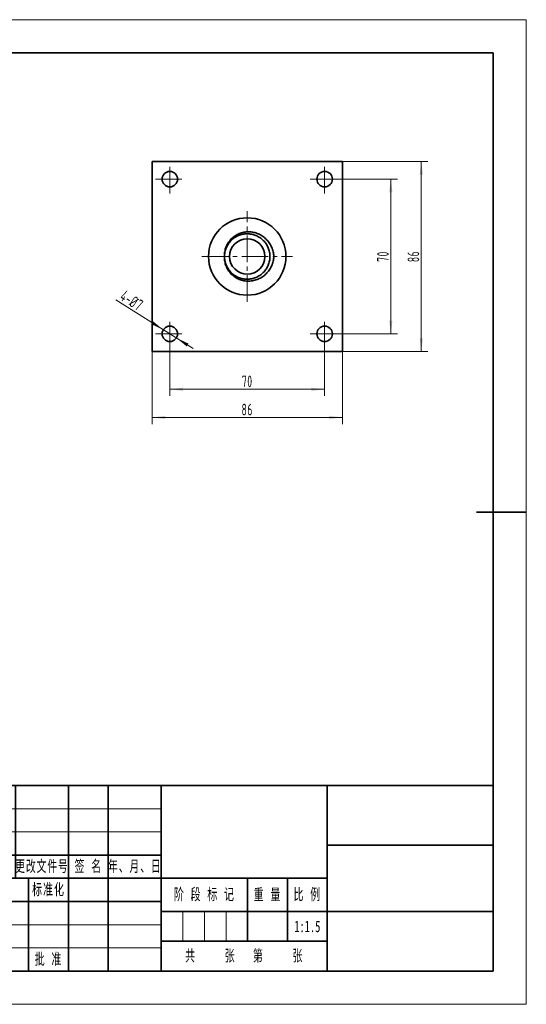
# Model space of a CAD drawing. Header units: millimetres. Extents: x -315 to 315, y -223 to 223.
# Tile 3 of 3: x 86 to 315, y -223 to 223. Entities that reach past the tile are written whole.
import ezdxf
from ezdxf.enums import TextEntityAlignment as Align

# ---------------------------------------------------------------- set-up
doc = ezdxf.new("R2010")
doc.units = ezdxf.units.MM
doc.linetypes.add('点画线', pattern=[18, 12, -2, 2, -2])
doc.layers.get('0').update_dxf_attribs({"lineweight": 35})
for name, color, linetype, lineweight in [('EB0', 7, 'Continuous', 35), ('中心线层', 1, '点画线', 18), ('尺寸线层', 3, 'Continuous', 18), ('细实线层', 7, 'Continuous', 18)]:
    doc.layers.add(name, color=color, linetype=linetype, lineweight=lineweight)
doc.styles.add('机械', font='isocp', dxfattribs={"width": 0.667, "bigfont": 'gbcbig.shx'})
doc.styles.add('标准', font='txt', dxfattribs={"width": 0.667})
doc.dimstyles.new('机械', dxfattribs={"dimscale": 1.5, "dimtxt": 3.5, "dimasz": 4, "dimexe": 2, "dimexo": 0, "dimtad": 1, "dimdec": 1, "dimdsep": 46, "dimtxsty": '机械', "dimblk": '_CAXARROW', "dimcen": 0, "dimdle": 6, "dimazin": 2, "dimtfac": 0.707107, "dimtdec": 3, "dimtmove": 0, "dimatfit": 3, "dimfxl": 1, "dimfrac": 2, "dimtolj": 1, "dimtzin": 0, "dimlwd": 18, "dimarcsym": 0})

# ---------------------------------------------------------------- blocks, each defined once
blk = doc.blocks.new('$CAXA_FRAME_13B17AC1$')
at = {"layer": 'EB0', "color": 0, "linetype": 'Continuous', "lineweight": 18}
for p, q in [((-210, 148.5), (210, 148.5)), ((210, 148.5), (210, -148.5)), ((210, -148.5), (-210, -148.5))]:
    blk.add_line(p, q, dxfattribs=at)
at = {"layer": 'EB0', "color": 0, "linetype": 'Continuous', "lineweight": 35}
for p, q in [((200, 138.5), (-200, 138.5)), ((200, -138.5), (200, 138.5)), ((210, 0), (195, 0)), ((-200, -138.5), (200, -138.5))]:
    blk.add_line(p, q, dxfattribs=at)
blk = doc.blocks.new('$CAXA_TITLE_151E506F$')
at = {"layer": 'EB0', "linetype": 'Continuous', "lineweight": 35}
for p, q in [((-180, 56), (0, 56)), ((-180, 56), (-180, 0)), ((-170, 28), (-170, 56)), ((-160, 28), (-160, 56)), ((-144, 28), (-144, 56)), ((-128, 28), (-128, 56)), ((-116, 28), (-116, 56)), ((-100, 56), (-100, 0)), ((-50, 0), (-50, 56)), ((0, 56), (0, 0)), ((0, 38), (-50, 38)), ((-100, 35), (-180, 35)), ((-50, 28), (-180, 28)), ((-168, 0), (-168, 28)), ((-156, 0), (-156, 28)), ((-140, 0), (-140, 28)), ((-128, 0), (-128, 28)), ((-116, 0), (-116, 28)), ((-74, 28), (-74, 9)), ((-62, 28), (-62, 9)), ((-100, 21), (-180, 21)), ((-50, 18), (-100, 18)), ((0, 18), (-50, 18)), ((-50, 9), (-100, 9)), ((0, 0), (-180, 0))]:
    blk.add_line(p, q, dxfattribs=at)
at = {"layer": '细实线层', "linetype": 'Continuous', "lineweight": 18}
for p, q in [((-100, 49), (-180, 49)), ((-100, 42), (-180, 42)), ((-93.5, 18), (-93.5, 9)), ((-87, 18), (-87, 9)), ((-80.5, 18), (-80.5, 9)), ((-100, 14), (-180, 14)), ((-100, 7), (-180, 7))]:
    blk.add_line(p, q, dxfattribs=at)
at = {"layer": 'EB0', "attachment_point": 5, "line_spacing_factor": 1.15057, "style": '标准'}
for s, insert, char_height, width in [('\\T1.1;标记', (-175, 31.5), 3.465, 10), ('\\T1.1;处数', (-165, 31.5), 3.465, 10), ('\\T1.1;分 区', (-152, 31.5), 3.465, 16), ('\\T1.1;{\\W0.650776;更改文件号}', (-135.97, 31.5), 3.4651, 31.2584), ('\\T1.1;签 名', (-122, 31.5), 3.465, 12), ('\\T1.1;{\\W0.652103;年、月、日}', (-107.98, 31.5), 3.4651, 30.516), ('\\T1.1;标准化', (-134, 24.5), 3.465, 12), ('\\T1.1;设 计', (-174, 24.5), 3.465, 12), ('\\T1.1;设 计', (-174, 24.5), 3.465, 12), ('\\T1.1;阶 段 标 记', (-87, 23), 3.4651, 26), ('\\T1.1;重 量', (-68, 23), 3.465, 12), ('\\T1.1;比 例', (-56, 23), 3.465, 12), ('\\T1.1;审 核', (-174, 10.5), 3.465, 12), ('\\T1.1;共     张   第     张', (-75, 4.5), 3.4651, 50), ('\\T1.1;工 艺', (-174, 3.5), 3.465, 12), ('\\T1.1;批 准', (-134, 3.5), 3.465, 12)]:
    blk.add_mtext(s, dxfattribs=dict(at, insert=insert, char_height=char_height, width=width))
at = {"layer": 'EB0', "color": 0, "linetype": 'Continuous', "style": '标准'}
for tag, height, width, p in [('标记C', 3.47, 0.667, (-175, 52.5)), ('处数C', 3.47, 0.667, (-165, 52.5)), ('分区C', 3.47, 0.667, (-152, 52.5)), ('更改文件_编号C', 3.47, 0.406865, (-136, 52.5)), ('标记签名C', 3.47, 0.469271, (-122, 52.5)), ('标记_日期C', 3.47, 0.569611, (-108, 52.5)), ('单位名称', 6.93, 0.667, (-25, 47)), ('标记B', 3.47, 0.667, (-175, 45.5)), ('处数B', 3.47, 0.667, (-165, 45.5)), ('分区B', 3.47, 0.667, (-152, 45.5)), ('更改文件_编号B', 3.47, 0.406865, (-136, 45.5)), ('标记签名B', 3.47, 0.469271, (-122, 45.5)), ('标记_日期B', 3.47, 0.569611, (-108, 45.5)), ('材料名称', 6.93, 0.667, (-75, 42)), ('标记A', 3.47, 0.667, (-175, 38.5)), ('处数A', 3.47, 0.667, (-165, 38.5)), ('分区A', 3.47, 0.667, (-152, 38.5)), ('更改文件_编号A', 3.47, 0.406865, (-136, 38.5)), ('标记签名A', 3.47, 0.469271, (-122, 38.5)), ('标记_日期A', 3.47, 0.569611, (-108, 38.5)), ('图纸名称', 6.93, 0.667, (-25, 28)), ('设计_人员编号', 3.47, 0.323776, (-162, 24.5)), ('标准化_人员编号', 3.47, 0.28032, (-122, 24.5)), ('标准化_日期', 3.47, 0.522514, (-108, 24.5)), ('设计_日期', 3.47, 0.639915, (-148, 24.5)), ('阶段标记A', 3.47, 0.234636, (-96.75, 13.5)), ('阶段标记B', 3.47, 0.234636, (-90.25, 13.5)), ('阶段标记C', 3.47, 0.234636, (-83.75, 13.5)), ('阶段标记D', 3.47, 0.234636, (-77.25, 13.5)), ('重量', 3.47, 0.667, (-68, 13.5)), ('图纸比例', 3.47, 0.535345, (-56, 13.5)), ('审核_人员编号', 3.47, 0.323776, (-162, 10.5)), ('审核_日期', 3.47, 0.639915, (-148, 10.5)), ('图纸编号', 6.93, 0.667, (-25, 9)), ('页数', 3.47, 0.667, (-87.5, 4.5)), ('页码', 3.47, 0.667, (-62.5, 4.5)), ('工艺_人员编号', 3.47, 0.323776, (-162, 3.5)), ('工艺_日期', 3.47, 0.639915, (-148, 3.5)), ('批准_人员编号', 3.47, 0.323776, (-122, 3.5)), ('批准_日期', 3.47, 0.639915, (-108, 3.5))]:
    blk.add_attdef(tag, text='', height=height, dxfattribs=dict(at, width=width)).set_placement(p, align=Align.MIDDLE_CENTER)
blk = doc.blocks.new('*X14')
at = {"layer": '尺寸线层', "linetype": 'Continuous', "lineweight": 18}
for points in [[(145.84, 42.79), (151.84, 42.04), (151.84, 43.54)], [(231.84, 42.79), (225.84, 42.04), (225.84, 43.54)]]:
    blk.add_hatch(color=0, dxfattribs=at).paths.add_polyline_path(points, flags=0)
at = {"layer": '尺寸线层', "color": 0, "linetype": 'Continuous', "lineweight": 18}
for p, q in [((145.84, 72.61), (145.84, 39.79)), ((231.84, 72.61), (231.84, 39.79)), ((231.84, 42.79), (145.84, 42.79))]:
    blk.add_line(p, q, dxfattribs=at)
at = {"layer": '尺寸线层', "color": 0, "linetype": 'Continuous', "lineweight": 18, "insert": (188.84, 46.36), "char_height": 5.25, "width": 9.2046, "attachment_point": 5, "line_spacing_factor": 0.839832, "style": '机械'}
blk.add_mtext('\\T1.1;86', dxfattribs=at)
blk = doc.blocks.new('_CAXARROW')
blk.add_hatch(color=0).paths.add_polyline_path([(0, 0), (-1, 0.125), (-1, -0.125)], flags=0)
blk = doc.blocks.new('*X15')
at = {"layer": '尺寸线层', "linetype": 'Continuous', "lineweight": 18}
for points in [[(153.84, 55.51), (159.84, 54.76), (159.84, 56.26)], [(223.84, 55.51), (217.84, 54.76), (217.84, 56.26)]]:
    blk.add_hatch(color=0, dxfattribs=at).paths.add_polyline_path(points, flags=0)
at = {"layer": '尺寸线层', "color": 0, "linetype": 'Continuous', "lineweight": 18}
for p, q in [((153.84, 80.61), (153.84, 52.51)), ((223.84, 80.61), (223.84, 52.51)), ((223.84, 55.51), (153.84, 55.51))]:
    blk.add_line(p, q, dxfattribs=at)
at = {"layer": '尺寸线层', "color": 0, "linetype": 'Continuous', "lineweight": 18, "insert": (188.84, 59.08), "char_height": 5.25, "width": 9.2046, "attachment_point": 5, "line_spacing_factor": 0.839832, "style": '机械'}
blk.add_mtext('\\T1.1;70', dxfattribs=at)
blk = doc.blocks.new('*X16')
at = {"layer": '尺寸线层', "linetype": 'Continuous', "lineweight": 18}
for points in [[(150.88, 82.47), (146.2, 86.3), (145.4, 85.03)], [(156.81, 78.75), (162.28, 76.19), (161.49, 74.92)]]:
    blk.add_hatch(color=0, dxfattribs=at).paths.add_polyline_path(points, flags=0)
at = {"layer": '尺寸线层', "color": 0, "linetype": 'Continuous', "lineweight": 18}
blk.add_line((129.4, 95.96), (164.43, 73.96), dxfattribs=at)
at = {"layer": '尺寸线层', "color": 0, "linetype": 'Continuous', "lineweight": 18, "insert": (136.63, 95.68), "char_height": 5.25, "width": 21.4857, "attachment_point": 5, "rotation": 327.8681, "line_spacing_factor": 0.839832, "style": '机械'}
blk.add_mtext('\\T1.1;4-%%C7', dxfattribs=at)
blk = doc.blocks.new('*X17')
at = {"layer": '尺寸线层', "linetype": 'Continuous', "lineweight": 18}
for points in [[(267.53, 158.61), (266.78, 152.61), (268.28, 152.61)], [(267.53, 72.61), (266.78, 78.61), (268.28, 78.61)]]:
    blk.add_hatch(color=0, dxfattribs=at).paths.add_polyline_path(points, flags=0)
at = {"layer": '尺寸线层', "color": 0, "linetype": 'Continuous', "lineweight": 18}
for p, q in [((231.84, 158.61), (270.53, 158.61)), ((267.53, 72.61), (267.53, 158.61)), ((231.84, 72.61), (270.53, 72.61))]:
    blk.add_line(p, q, dxfattribs=at)
at = {"layer": '尺寸线层', "color": 0, "linetype": 'Continuous', "lineweight": 18, "insert": (263.97, 115.61), "char_height": 5.25, "width": 9.2046, "attachment_point": 5, "rotation": 90, "line_spacing_factor": 0.839832, "style": '机械'}
blk.add_mtext('\\T1.1;86', dxfattribs=at)
blk = doc.blocks.new('*X18')
at = {"layer": '尺寸线层', "linetype": 'Continuous', "lineweight": 18}
for points in [[(253.74, 150.61), (252.99, 144.61), (254.49, 144.61)], [(253.74, 80.61), (252.99, 86.61), (254.49, 86.61)]]:
    blk.add_hatch(color=0, dxfattribs=at).paths.add_polyline_path(points, flags=0)
at = {"layer": '尺寸线层', "color": 0, "linetype": 'Continuous', "lineweight": 18}
for p, q in [((223.84, 150.61), (256.74, 150.61)), ((253.74, 80.61), (253.74, 150.61)), ((223.84, 80.61), (256.74, 80.61))]:
    blk.add_line(p, q, dxfattribs=at)
at = {"layer": '尺寸线层', "color": 0, "linetype": 'Continuous', "lineweight": 18, "insert": (250.18, 115.61), "char_height": 5.25, "width": 9.2046, "attachment_point": 5, "rotation": 90, "line_spacing_factor": 0.839832, "style": '机械'}
blk.add_mtext('\\T1.1;70', dxfattribs=at)

msp = doc.modelspace()

# ---------------------------------------------------------------- linework, layer by layer
at = {"layer": 'EB0', "linetype": 'Continuous', "lineweight": 35}
for p, q in [((145.84, 158.61), (231.84, 158.61)), ((145.84, 72.61), (145.84, 158.61)), ((231.84, 158.61), (231.84, 72.61)), ((231.84, 72.61), (145.84, 72.61))]:
    msp.add_line(p, q, dxfattribs=at)
for centre, radius in [((153.84, 150.61), 3.5), ((223.84, 150.61), 3.5), ((188.84, 115.61), 17.5), ((188.84, 115.61), 8), ((153.84, 80.61), 3.5), ((223.84, 80.61), 3.5)]:
    msp.add_circle(centre, radius, dxfattribs=at)
for points, knots in [([(178.57, 115.61), (178.54, 116.35), (178.57, 117.07), (178.75, 118.15), (178.82, 118.51), (179.01, 119.22), (179.13, 119.57), (179.52, 120.59), (179.85, 121.23), (180.45, 122.15), (180.67, 122.45), (181.13, 123.02), (181.61, 123.56), (182.15, 124.05), (182.71, 124.51), (183.01, 124.73), (183.93, 125.34), (184.57, 125.68), (185.92, 126.23), (186.63, 126.43), (188.06, 126.7), (188.79, 126.77), (189.88, 126.75), (190.25, 126.73), (190.98, 126.65), (191.34, 126.6), (192.05, 126.45), (192.4, 126.35), (193.09, 126.13), (193.44, 126.01), (194.45, 125.58), (195.09, 125.23), (196, 124.63), (196.29, 124.41), (196.86, 123.94), (197.13, 123.7), (197.91, 122.93), (198.37, 122.37), (198.99, 121.47), (199.18, 121.15), (199.54, 120.51), (199.7, 120.19), (200.14, 119.19), (200.37, 118.5), (200.62, 117.43), (200.69, 117.07), (200.79, 116.34), (200.82, 115.98), (200.84, 115.61)], [0, 0, 0, 0, 2.188285, 2.188285, 3.282427, 3.282427, 4.376569, 4.376569, 6.564854, 6.564854, 7.658997, 7.658997, 8.753139, 9.847281, 9.847281, 10.941424, 10.941424, 13.129708, 13.129708, 15.317993, 15.317993, 17.506278, 17.506278, 18.60042, 18.60042, 19.694563, 19.694563, 20.788705, 20.788705, 21.882847, 21.882847, 24.071132, 24.071132, 25.165274, 25.165274, 26.259417, 26.259417, 28.447702, 28.447702, 29.541844, 29.541844, 30.635986, 30.635986, 32.824271, 32.824271, 33.918413, 33.918413, 35.012556, 35.012556, 35.012556, 35.012556]), ([(178.57, 115.61), (178.57, 116.27), (178.64, 116.94), (178.9, 118.27), (179.1, 118.92), (179.62, 120.17), (179.94, 120.77), (180.49, 121.6), (180.69, 121.86), (181.11, 122.38), (181.34, 122.63), (182.05, 123.34), (182.58, 123.77), (183.7, 124.53), (184.3, 124.85), (185.23, 125.23), (185.54, 125.34), (186.17, 125.53), (186.5, 125.61), (187.49, 125.81), (188.16, 125.88), (189.52, 125.88), (190.2, 125.81), (191.18, 125.61), (191.51, 125.53), (192.14, 125.34), (192.45, 125.23), (193.38, 124.85), (193.98, 124.53), (195.11, 123.77), (195.63, 123.34), (196.35, 122.63), (196.57, 122.38), (196.99, 121.86), (197.19, 121.6), (197.75, 120.77), (198.07, 120.17), (198.58, 118.92), (198.78, 118.27), (199.04, 116.94), (199.11, 116.27), (199.11, 114.95), (199.04, 114.28), (198.78, 112.95), (198.58, 112.3), (198.07, 111.05), (197.75, 110.45), (197.19, 109.63), (196.99, 109.36), (196.57, 108.85), (196.35, 108.6), (195.63, 107.88), (195.11, 107.45), (193.98, 106.7), (193.38, 106.38), (192.45, 105.99), (192.14, 105.88), (191.51, 105.69), (191.18, 105.61), (190.2, 105.41), (189.52, 105.34), (188.16, 105.34), (187.49, 105.41), (186.5, 105.61), (186.17, 105.69), (185.54, 105.88), (185.23, 105.99), (184.3, 106.38), (183.7, 106.7), (182.58, 107.45), (182.05, 107.88), (181.34, 108.6), (181.11, 108.85), (180.69, 109.36), (180.49, 109.63), (179.94, 110.45), (179.62, 111.05), (179.1, 112.3), (178.9, 112.95), (178.64, 114.28), (178.57, 114.95), (178.57, 115.61)], [0, 0, 0, 0, 2.015437, 2.015437, 4.030874, 4.030874, 6.046311, 6.046311, 7.054029, 7.054029, 8.061748, 8.061748, 10.077185, 10.077185, 12.092621, 12.092621, 13.10034, 13.10034, 14.108058, 14.108058, 16.123495, 16.123495, 18.138932, 18.138932, 19.146651, 19.146651, 20.154369, 20.154369, 22.169806, 22.169806, 24.185243, 24.185243, 25.192961, 25.192961, 26.20068, 26.20068, 28.216117, 28.216117, 30.231554, 30.231554, 32.24699, 32.24699, 34.262427, 34.262427, 36.277864, 36.277864, 38.293301, 38.293301, 39.30102, 39.30102, 40.308738, 40.308738, 42.324175, 42.324175, 44.339612, 44.339612, 45.34733, 45.34733, 46.355049, 46.355049, 48.370486, 48.370486, 50.385923, 50.385923, 51.393641, 51.393641, 52.40136, 52.40136, 54.416796, 54.416796, 56.432233, 56.432233, 57.439952, 57.439952, 58.44767, 58.44767, 60.463107, 60.463107, 62.478544, 62.478544, 64.493981, 64.493981, 64.493981, 64.493981]), ([(200.84, 115.61), (200.81, 114.88), (200.71, 114.15), (200.46, 113.09), (200.36, 112.74), (200.13, 112.05), (200, 111.71), (199.56, 110.7), (199.2, 110.07), (198.59, 109.17), (198.37, 108.88), (197.9, 108.31), (197.65, 108.04), (196.87, 107.27), (196.31, 106.81), (195.11, 106), (194.45, 105.64), (193.11, 105.08), (192.42, 104.86), (191.35, 104.63), (190.98, 104.57), (190.26, 104.49), (189.89, 104.47), (188.8, 104.46), (188.08, 104.52), (186.63, 104.79), (185.93, 104.99), (184.92, 105.4), (184.59, 105.55), (183.94, 105.89), (183.62, 106.08), (182.71, 106.69), (182.15, 107.15), (181.38, 107.92), (181.13, 108.2), (180.67, 108.77), (180.46, 109.06), (179.86, 109.98), (179.53, 110.62), (179.13, 111.65), (179.01, 112), (178.82, 112.71), (178.75, 113.06), (178.63, 113.78), (178.59, 114.14), (178.55, 114.87), (178.55, 115.24), (178.57, 115.61)], [0, 0, 0, 0, 2.188257, 2.188257, 3.282385, 3.282385, 4.376513, 4.376513, 6.56477, 6.56477, 7.658899, 7.658899, 8.753027, 8.753027, 10.941284, 10.941284, 13.12954, 13.12954, 15.317797, 15.317797, 16.411925, 16.411925, 17.506054, 17.506054, 19.69431, 19.69431, 21.882567, 21.882567, 22.976696, 22.976696, 24.070824, 24.070824, 26.259081, 26.259081, 27.353209, 27.353209, 28.447337, 28.447337, 30.635594, 30.635594, 31.729722, 31.729722, 32.823851, 32.823851, 33.917979, 33.917979, 35.012108, 35.012108, 35.012108, 35.012108])]:
    msp.add_open_spline(points, degree=3, knots=knots, dxfattribs=at)
at = {"layer": '中心线层', "linetype": '点画线', "lineweight": 18}
for p, q in [((153.84, 144.11), (153.84, 157.11)), ((223.84, 144.11), (223.84, 157.11)), ((147.34, 150.61), (160.34, 150.61)), ((217.34, 150.61), (230.34, 150.61)), ((188.84, 95.11), (188.84, 136.11)), ((168.34, 115.61), (209.34, 115.61)), ((153.84, 74.11), (153.84, 87.11)), ((223.84, 74.11), (223.84, 87.11)), ((147.34, 80.61), (160.34, 80.61)), ((217.34, 80.61), (230.34, 80.61))]:
    msp.add_line(p, q, dxfattribs=at)

# ---------------------------------------------------------------- block references
at = {"layer": 'EB0', "linetype": 'Continuous', "lineweight": 35, "xscale": 1.5, "yscale": 1.5, "zscale": 1.5}
msp.add_blockref('$CAXA_FRAME_13B17AC1$', (0, 0), dxfattribs=at)
at = {"layer": 'EB0', "linetype": 'Continuous', "lineweight": 18}
ref = msp.add_blockref('$CAXA_TITLE_151E506F$', (300, -207.75), dxfattribs=dict(at, xscale=1.5, yscale=1.5, zscale=1.5))
ref.add_attrib('图纸比例', '1:1.5', dxfattribs={"color": 0, "linetype": 'Continuous', "height": 5.198, "style": '标准', "width": 0.667}).set_placement((216, -187.5), align=Align.MIDDLE_CENTER)

# ---------------------------------------------------------------- dimensions: what is measured, and where the dimension line sits
at = {"layer": '尺寸线层', "linetype": 'Continuous', "lineweight": 18}
for base, p1, p2, picture, middle in [((267.53, 158.61), (231.84, 72.61), (231.84, 158.61), '*X17', (263.97, 115.61)), ((253.74, 150.61), (223.84, 80.61), (223.84, 150.61), '*X18', (250.18, 115.61))]:
    dim = msp.add_linear_dim(base=base, p1=p1, p2=p2, angle=90, dimstyle='机械', override={"dimsah": 1, "dimtfill": 1, "dimtzin": 0}, dxfattribs=at)
    dim.commit()
    dim.dimension.update_dxf_attribs({"geometry": picture, "text_midpoint": middle})
dim = msp.add_diameter_dim_2p(p1=(156.81, 78.75), p2=(150.88, 82.47), dimstyle='机械', override={"dimpost": '4-%%C<>', "dimsah": 1, "dimtmove": 2, "dimtfill": 1, "dimtzin": 0}, dxfattribs=at)
dim.commit()
dim.dimension.update_dxf_attribs({"geometry": '*X16', "text_midpoint": (134.71, 92.63), "dimtype": 163})
for base, p1, p2, picture, middle in [((153.84, 55.51), (223.84, 80.61), (153.84, 80.61), '*X15', (188.84, 59.08)), ((145.84, 42.79), (231.84, 72.61), (145.84, 72.61), '*X14', (188.84, 46.36))]:
    dim = msp.add_linear_dim(base=base, p1=p1, p2=p2, dimstyle='机械', override={"dimsah": 1, "dimtfill": 1, "dimtzin": 0}, dxfattribs=at)
    dim.commit()
    dim.dimension.update_dxf_attribs({"geometry": picture, "text_midpoint": middle})

doc.saveas('drawing.dxf')
